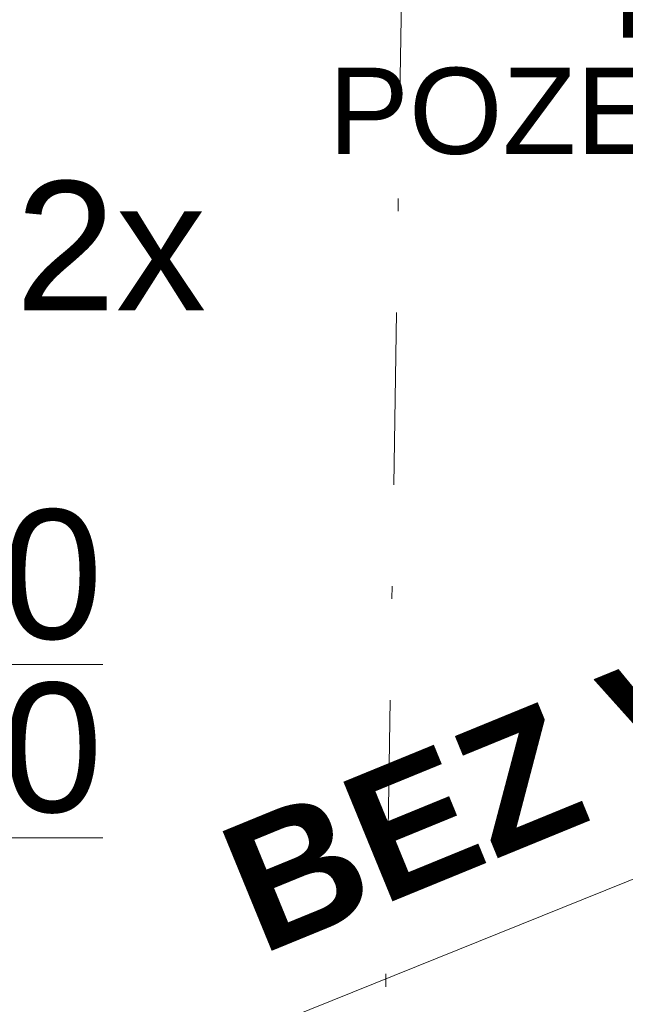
# Model space of a CAD drawing. Header units: millimetres. Extents: x -24674 to 2959, y -2716 to 20653.
# Tile 52 of 161: x -19330 to -18628, y 7900 to 9042. Entities that reach past the tile are written whole.
import ezdxf

# ---------------------------------------------------------------- set-up
doc = ezdxf.new("R2010")
doc.units = ezdxf.units.MM
doc.header["$MEASUREMENT"] = 0
doc.linetypes.add('Čerchovaná', pattern=[450, 200, -117.5, 15, -117.5])
for name, color, linetype in [('9._POHLED ZÁPADNÍ_1_0', 7, 'Continuous'), ('9._POHLED ZÁPADNÍ_1_Anotace - SP', 7, 'Continuous'), ('9._POHLED ZÁPADNÍ_1_Konstrukce - krov', 7, 'Continuous')]:
    doc.layers.add(name, color=color, linetype=linetype)
doc.styles.add('GENEROVANÝ_STYL_1', font='txt')
doc.styles.add('GENEROVANÝ_STYL_4', font='txt')

msp = doc.modelspace()

# ---------------------------------------------------------------- linework, layer by layer
at = {"layer": '9._POHLED ZÁPADNÍ_1_Anotace - SP', "color": 8, "linetype": 'Continuous', "lineweight": 13}
msp.add_line((-20058.2, 7464), (-15877.9, 9151.2), dxfattribs=at)
at = {"layer": '9._POHLED ZÁPADNÍ_1_Konstrukce - krov', "color": 8, "linetype": 'Čerchovaná', "lineweight": 13}
msp.add_line((-18871.9, 10052.2), (-18963.5, 4271), dxfattribs=at)

# ---------------------------------------------------------------- texts
at = {"layer": '9._POHLED ZÁPADNÍ_1_0', "color": 251, "linetype": 'Continuous', "lineweight": 13, "true_color": 0x6a6a6a, "insert": (-19078.9, 8024.7), "char_height": 150, "attachment_point": 4, "rotation": 22.291, "style": 'GENEROVANÝ_STYL_4'}
msp.add_mtext('\\A1;{\\pql;\\fArial|b1|i0|c238|p38;BEZ VYUŽITÍ}', dxfattribs=at)
at = {"layer": '9._POHLED ZÁPADNÍ_1_Anotace - SP', "color": 1, "linetype": 'Continuous', "lineweight": 25, "insert": (-18075.5, 9003.2), "char_height": 100, "attachment_point": 5, "line_spacing_factor": 0.809296, "style": 'GENEROVANÝ_STYL_1'}
msp.add_mtext('\\A1;{\\pqc;\\fArial|b0|i0|c238|p38;NAPOJENÍ NOVÉ \\P\\pqc;\\fArial|b0|i0|c238|p38;POZEDNICE NA STÁVAJÍCÍ}', dxfattribs=at)
at = {"layer": '9._POHLED ZÁPADNÍ_1_Anotace - SP', "color": 8, "linetype": 'Continuous', "lineweight": 13, "insert": (-19224.5, 8779.8), "char_height": 150, "attachment_point": 5, "style": 'GENEROVANÝ_STYL_1'}
msp.add_mtext('\\A1;{\\pqc;\\fArial|b0|i0|c238|p38;2x}', dxfattribs=at)
at = {"layer": '9._POHLED ZÁPADNÍ_1_Anotace - SP', "color": 8, "linetype": 'Continuous', "lineweight": 13, "insert": (-19408.6, 8297.1), "char_height": 150, "attachment_point": 5, "line_spacing_factor": 0.804162, "style": 'GENEROVANÝ_STYL_1'}
msp.add_mtext('\\A1;{\\pqc;\\fArial|b0|i0|c238|p38;\\L\\L20\\fArial|b0|i0|c238|p38;\\L\\L0\\P\\pqc;\\fArial|b0|i0|c238|p38;28\\fArial|b0|i0|c238|p38;0}', dxfattribs=at)

doc.saveas('drawing.dxf')
